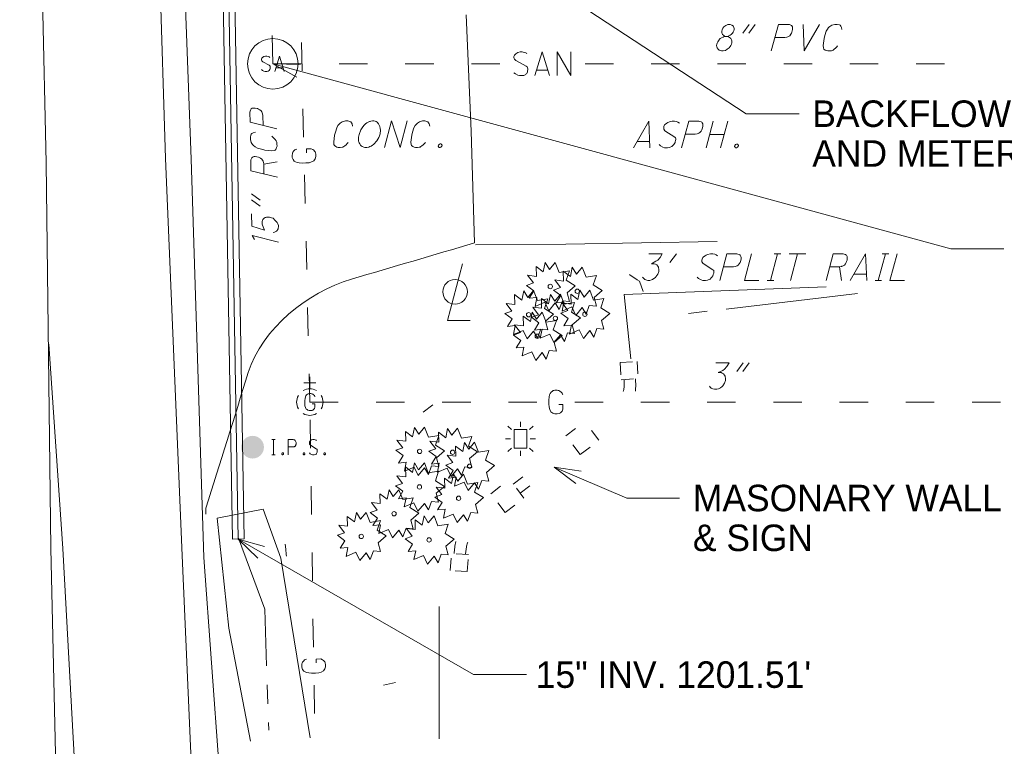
# Model space of a CAD drawing. Extents: x 2286160 to 2289356, y 637815 to 640647.
# Tile 19 of 52: x 2287380 to 2287484, y 638915 to 638991. Entities that reach past the tile are written whole.
import ezdxf

# ---------------------------------------------------------------- set-up
doc = ezdxf.new("R2010")
doc.units = 0
doc.header["$LTSCALE"] = 20
doc.header["$MEASUREMENT"] = 0
for name, pattern in [('DGN Style 1', [38.965558, 0.064835, -38.900723]), ('DGN Style 2', [64.834538, 38.900723, -25.933815]), ('DGN Style 3', [90.768354, 64.834538, -25.933815]), ('DGN Style 4', [103.800096, 51.867631, -25.933815, 0.064835, -25.933815]), ('DGN Style 5', [45.384177, 19.450361, -25.933815]), ('stream', [1.4, 0.7, -0.1, 0.1, -0.1, 0.1, -0.1, 0.1, -0.1])]:
    doc.linetypes.add(name, pattern=pattern)
for name, color, linetype, lineweight, true_color in [('DR_X_Ditch', 7, 'stream', 0, 0x40e0d0), ('DR_X_Storm_Sewer', 7, 'DGN Style 5', 0, 0x87cefa), ('HY_X_Water_Edge', 7, 'stream', 0, 0x40e0d0), ('RD_X_Fence', 7, 'fenceex', 0, 0xff1493), ('RD_X_Wall', 7, 'DGN Style 1', 0, 0x00ffa1), ('SV_X_Top_of_Bank', 7, 'DGN Style 2', 0, 0x548754)]:
    doc.layers.add(name, color=color, linetype=linetype, lineweight=lineweight, true_color=true_color)
for name, color, linetype, lineweight in [('DR_X_Text', 7, 'Continuous', 0), ('LT_X_Poles', 2, 'Continuous', 0), ('PM_X_Edge_Line', 2, 'Continuous', 0), ('PV_X_COP', 4, 'DGN Style 4', 0), ('PV_X_Driveway', 7, 'DGN Style 5', 0), ('PV_X_EOP', 7, 'DGN Style 3', 0), ('RD_X_Cells', 7, 'Continuous', 0), ('RD_X_Text', 7, 'Continuous', 0), ('SV_P_Mon_Cells_Set', 7, 'Continuous', 0), ('SV_X_Break_Lines', 4, 'DGN Style 2', 0), ('TX_X_20', 7, 'Continuous', 0), ('UT_X_Gas', 2, 'Continuous', 0), ('UT_X_Gas_Cells', 2, 'Continuous', 0), ('UT_X_Gas_Text', 7, 'Continuous', 0), ('UT_X_Sanitary_Cells', 3, 'Continuous', 0), ('UT_X_Sanitary_Line', 3, 'Continuous', 0), ('UT_X_Sanitary_Text', 7, 'Continuous', 0), ('VG_X_Cells', 3, 'Continuous', 0), ('VG_X_Flower_Bed', 3, 'DGN Style 1', 0)]:
    doc.layers.add(name, color=color, linetype=linetype, lineweight=lineweight)
doc.styles.add('Slanted-Normal LS 0.50', font='font31.shx', dxfattribs={"height": 0.14})
doc.linetypes.add('fenceex', pattern='A,0.85,-0.075,[4,dgnlstyle-ODOT_Linestyles.shx,S=0.000793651,R=0,X=0,Y=0],-0.075', length=1)

# ---------------------------------------------------------------- blocks, each defined once
blk = doc.blocks.new('*U1815')
at = {"layer": 'RD_X_Text'}
blk.add_line((2287446.93, 638978.64), (2287445.63, 638978.64), dxfattribs=at)
at = {"layer": 'RD_X_Text', "flags": 128}
blk.add_lwpolyline([(2287445.23, 638977.98), (2287446.86, 638980.78), (2287446.97, 638977.98)], dxfattribs=at)
blk = doc.blocks.new('*U1816')
at = {"layer": 'RD_X_Text'}
for p, q in [((2287453.67, 638980.78), (2287452.92, 638977.98)), ((2287454.44, 638977.98), (2287455.19, 638980.78)), ((2287454.82, 638979.39), (2287453.3, 638979.39))]:
    blk.add_line(p, q, dxfattribs=at)
blk = doc.blocks.new('*U1837')
at = {"layer": 'RD_X_Text'}
for p, q in [((2287459.71, 638963.97), (2287460.46, 638966.77)), ((2287460.11, 638966.77), (2287460.81, 638966.77)), ((2287459.36, 638963.97), (2287460.07, 638963.97))]:
    blk.add_line(p, q, dxfattribs=at)
blk = doc.blocks.new('*U1838')
at = {"layer": 'RD_X_Text'}
for p, q in [((2287461.7, 638966.77), (2287463.44, 638966.77)), ((2287462.58, 638966.77), (2287461.83, 638963.97))]:
    blk.add_line(p, q, dxfattribs=at)
blk = doc.blocks.new('*U1839')
at = {"layer": 'RD_X_Text'}
blk.add_line((2287466.99, 638965.4), (2287467.23, 638963.97), dxfattribs=at)
at = {"layer": 'RD_X_Text', "flags": 128}
blk.add_lwpolyline([(2287465.58, 638963.97), (2287466.33, 638966.77), (2287467.38, 638966.77), (2287467.49, 638966.75), (2287467.63, 638966.7), (2287467.69, 638966.66), (2287467.74, 638966.62), (2287467.8, 638966.5), (2287467.83, 638966.39), (2287467.83, 638966.28), (2287467.8, 638966.11), (2287467.76, 638965.95), (2287467.71, 638965.87), (2287467.63, 638965.73), (2287467.52, 638965.58), (2287467.41, 638965.51), (2287467.32, 638965.47), (2287467.27, 638965.45), (2287467.21, 638965.42), (2287466.99, 638965.4), (2287465.95, 638965.4)], dxfattribs=at)
blk = doc.blocks.new('*U1840')
at = {"layer": 'RD_X_Text'}
blk.add_line((2287469.83, 638964.63), (2287468.53, 638964.63), dxfattribs=at)
at = {"layer": 'RD_X_Text', "flags": 128}
blk.add_lwpolyline([(2287468.13, 638963.97), (2287469.77, 638966.77), (2287469.88, 638963.97)], dxfattribs=at)
blk = doc.blocks.new('*U1841')
at = {"layer": 'RD_X_Text'}
for p, q in [((2287471.11, 638963.97), (2287471.86, 638966.77)), ((2287471.51, 638966.77), (2287472.21, 638966.77)), ((2287470.76, 638963.97), (2287471.46, 638963.97))]:
    blk.add_line(p, q, dxfattribs=at)
blk = doc.blocks.new('*U1878')
at = {"layer": 'UT_X_Gas_Text'}
for p, q in [((2287456.83, 638955.26), (2287456.14, 638954.33)), ((2287457.46, 638955.26), (2287456.78, 638954.33))]:
    blk.add_line(p, q, dxfattribs=at)
blk = doc.blocks.new('*U1880')
at = {"layer": 'UT_X_Sanitary_Text'}
for p, q in [((2287457.46, 638991), (2287456.78, 638990.07)), ((2287458.1, 638991), (2287457.42, 638990.07))]:
    blk.add_line(p, q, dxfattribs=at)
blk = doc.blocks.new('*U1881')
at = {"layer": 'DR_X_Text'}
for p, q in [((2287404.84, 638973.1), (2287405.77, 638972.43)), ((2287404.85, 638972.46), (2287405.78, 638971.79))]:
    blk.add_line(p, q, dxfattribs=at)
blk = doc.blocks.new('*U1882')
at = {"layer": 'DR_X_Text'}
blk.add_line((2287406.15, 638976.23), (2287407.58, 638976.5), dxfattribs=at)
at = {"layer": 'DR_X_Text', "flags": 128}
blk.add_lwpolyline([(2287407.61, 638974.85), (2287404.79, 638975.55), (2287404.77, 638976.6), (2287404.79, 638976.71), (2287404.84, 638976.85), (2287404.88, 638976.91), (2287404.92, 638976.96), (2287405.03, 638977.03), (2287405.14, 638977.05), (2287405.25, 638977.05), (2287405.43, 638977.03), (2287405.58, 638976.99), (2287405.67, 638976.95), (2287405.81, 638976.86), (2287405.96, 638976.76), (2287406.03, 638976.65), (2287406.08, 638976.56), (2287406.1, 638976.52), (2287406.12, 638976.45), (2287406.15, 638976.23), (2287406.17, 638975.2)], dxfattribs=at)

msp = doc.modelspace()

# ---------------------------------------------------------------- hatches: boundary and pattern name
at = {"layer": 'SV_P_Mon_Cells_Set'}
h = msp.add_hatch(color=256, dxfattribs=at)
edge = h.paths.add_edge_path()
edge.add_arc((2287404.97, 638946.35), 1.2, 0, 360)

# ---------------------------------------------------------------- linework, layer by layer
at = {"layer": 'DR_X_Ditch', "flags": 128}
msp.add_lwpolyline([(2287403.47, 638936.75), (2287406.26, 638929.25), (2287406.67, 638916.45)], dxfattribs=at)
at = {"layer": 'DR_X_Storm_Sewer'}
msp.add_line((2287404.09, 638936.66), (2287402.84, 638936.63), dxfattribs=at)
at = {"layer": 'DR_X_Storm_Sewer', "flags": 128}
for points in [[(2287402.84, 638936.63), (2287401.34, 639022.64)], [(2287403.46, 638936.65), (2287401.96, 639022.65)], [(2287404.09, 638936.66), (2287402.59, 639022.66)]]:
    msp.add_lwpolyline(points, dxfattribs=at)
at = {"layer": 'DR_X_Text'}
for p in [(2287403.46, 638936.65), (2287433.93, 638922.33)]:
    msp.add_line(p, (2287428.33, 638922.33), dxfattribs=at)
at = {"layer": 'DR_X_Text', "flags": 128}
for points in [[(2287407.52, 638979.96), (2287404.7, 638980.66), (2287404.68, 638981.72), (2287404.71, 638981.83), (2287404.75, 638981.96), (2287404.79, 638982.03), (2287404.83, 638982.07), (2287404.94, 638982.14), (2287405.05, 638982.17), (2287405.23, 638982.17), (2287405.49, 638982.11), (2287405.58, 638982.06), (2287405.72, 638981.98), (2287405.87, 638981.87), (2287405.94, 638981.76), (2287405.99, 638981.67), (2287406.03, 638981.57), (2287406.06, 638981.37), (2287406.08, 638980.31)], [(2287405.27, 638979.61), (2287405.03, 638979.56), (2287404.9, 638979.49), (2287404.81, 638979.41), (2287404.77, 638979.32), (2287404.73, 638979.09), (2287404.73, 638978.85), (2287404.83, 638978.52), (2287404.97, 638978.31), (2287405.08, 638978.2), (2287405.23, 638978.07), (2287405.48, 638977.94), (2287405.92, 638977.81), (2287406.25, 638977.73), (2287406.98, 638977.66), (2287407.25, 638977.68), (2287407.36, 638977.73), (2287407.46, 638977.86), (2287407.51, 638978), (2287407.55, 638978.15), (2287407.54, 638978.35), (2287407.52, 638978.55), (2287407.5, 638978.64), (2287407.45, 638978.72), (2287407.36, 638978.83), (2287407.25, 638978.96), (2287407.11, 638979.09), (2287407, 638979.18)], [(2287404.87, 638970.98), (2287404.89, 638969.68), (2287406.23, 638969.27), (2287406.02, 638969.81), (2287405.99, 638969.9), (2287405.97, 638970.01), (2287405.97, 638970.12), (2287405.99, 638970.23), (2287406.01, 638970.3), (2287406.05, 638970.39), (2287406.14, 638970.5), (2287406.2, 638970.54), (2287406.29, 638970.59), (2287406.36, 638970.61), (2287406.44, 638970.64), (2287406.55, 638970.66), (2287406.77, 638970.64), (2287406.84, 638970.62), (2287406.97, 638970.58), (2287407.13, 638970.52), (2287407.33, 638970.34), (2287407.44, 638970.23), (2287407.56, 638970.08), (2287407.65, 638969.93), (2287407.69, 638969.75), (2287407.7, 638969.62), (2287407.68, 638969.47), (2287407.66, 638969.4), (2287407.61, 638969.31), (2287407.55, 638969.22), (2287407.48, 638969.18), (2287407.37, 638969.11), (2287407.29, 638969.06), (2287407.13, 638969.04)], [(2287407.72, 638968), (2287404.91, 638968.69), (2287405.16, 638968.29)], [(2287405.54, 638934.64), (2287403.46, 638936.65), (2287406.24, 638935.85)]]:
    msp.add_lwpolyline(points, dxfattribs=at)
at = {"layer": 'HY_X_Water_Edge'}
msp.add_line((2287468.92, 638962.58), (2287450.21, 638960.37), dxfattribs=at)
at = {"layer": 'HY_X_Water_Edge', "flags": 128}
msp.add_lwpolyline([(2287424.69, 638929.53), (2287424.62, 638866.73), (2287423.47, 638822.29), (2287470.96, 638836.25)], dxfattribs=at)
at = {"layer": 'LT_X_Poles', "flags": 128}
msp.add_lwpolyline([(2287427.16, 638965.71), (2287425.58, 638959.73), (2287427.95, 638959.73)], dxfattribs=at)
at = {"layer": 'LT_X_Poles'}
msp.add_circle((2287426.37, 638962.76), 1.3, dxfattribs=at)
at = {"layer": 'PM_X_Edge_Line', "flags": 128}
msp.add_lwpolyline([(2287388.91, 639260.46), (2287389.65, 639221.05), (2287390.53, 639180.92), (2287391.65, 639140.11), (2287392.75, 639097.03), (2287393.78, 639055.97), (2287394.56, 639015.47), (2287395.75, 638976.83), (2287397.53, 638934.91), (2287399.3, 638894.68), (2287401.63, 638853.26), (2287404.27, 638808.91), (2287406.58, 638762.6), (2287408.85, 638716.76), (2287410.73, 638671.93), (2287411.7, 638630.26), (2287411.96, 638586.09), (2287412.51, 638545.24), (2287412.76, 638504.84), (2287413, 638465.39), (2287413.12, 638424.03)], dxfattribs=at)
at = {"layer": 'PV_X_COP', "flags": 128}
msp.add_lwpolyline([(2287376.34, 639283.9), (2287376.83, 639261.06), (2287377.67, 639220.64), (2287378.63, 639181.27), (2287379.62, 639140.31), (2287380.62, 639097.44), (2287381.61, 639055.85), (2287382.27, 639015.5), (2287383.14, 638976.38), (2287383.64, 638935.65), (2287384.55, 638894.73), (2287385.52, 638854.77), (2287385.71, 638807.79), (2287386.53, 638763.81), (2287386.79, 638718.79), (2287387.45, 638672.11), (2287389.63, 638631.95), (2287388.12, 638587.45), (2287388.49, 638546.22), (2287388.86, 638504.62), (2287389.31, 638465.37), (2287389.55, 638423.86)], dxfattribs=at)
at = {"layer": 'PV_X_Driveway'}
for p, q in [((2287427.56, 638992.01), (2287428.06, 638979.73)), ((2287428.06, 638979.73), (2287428.41, 638967.93)), ((2287400.03, 638939.91), (2287400.03, 638939.26))]:
    msp.add_line(p, q, dxfattribs=at)
at = {"layer": 'PV_X_Driveway', "flags": 128}
msp.add_lwpolyline([(2287428.54, 638967.71), (2287438.09, 638967.8), (2287454.06, 638968.07)], dxfattribs=at)
at = {"layer": 'PV_X_Driveway'}
msp.add_open_spline([(2287428.41, 638967.93), (2287424.09, 638966.65), (2287419.76, 638965.37), (2287415.44, 638964.09), (2287410.73, 638962.7), (2287405.98, 638958.91), (2287404.51, 638954.22), (2287403.02, 638949.45), (2287401.52, 638944.68), (2287400.03, 638939.91)], degree=3, knots=[0, 0, 0, 0, 0.3128, 0.3128, 0.3128, 0.653297, 0.653297, 0.653297, 1, 1, 1, 1], dxfattribs=at)
at = {"layer": 'PV_X_EOP', "flags": 128}
msp.add_lwpolyline([(2287391.72, 639261.53), (2287392.47, 639220.98), (2287393.32, 639180.85), (2287394.08, 639139.83), (2287395.22, 639097.24), (2287395.88, 639056.14), (2287397.04, 639015.27), (2287398.47, 638976.77), (2287399.8, 638934.7), (2287402.74, 638895.05), (2287405.71, 638853.45), (2287407.36, 638809.27), (2287409.49, 638762.27), (2287411.49, 638716.81), (2287413.14, 638671.69), (2287414.43, 638630.77), (2287415.74, 638586.02), (2287416.9, 638545.29), (2287417.78, 638514.98), (2287418.48, 638505.03), (2287417.63, 638465.51), (2287415.18, 638423.83)], dxfattribs=at)
at = {"layer": 'RD_X_Cells'}
for p, q in [((2287433.28, 638948.51), (2287433.28, 638949.04)), ((2287432.32, 638948.2), (2287431.95, 638948.57)), ((2287434.61, 638948.57), (2287434.24, 638948.2)), ((2287432.24, 638947.24), (2287431.71, 638947.24)), ((2287434.86, 638947.24), (2287434.32, 638947.24)), ((2287432.32, 638946.26), (2287431.95, 638945.89)), ((2287433.28, 638945.95), (2287433.28, 638945.42)), ((2287434.61, 638945.89), (2287434.24, 638946.26))]:
    msp.add_line(p, q, dxfattribs=at)
at = {"layer": 'RD_X_Cells', "flags": 128}
msp.add_lwpolyline([(2287432.61, 638946.23), (2287433.95, 638946.23), (2287433.95, 638948.23), (2287432.61, 638948.23), (2287432.61, 638946.23)], close=True, dxfattribs=at)
at = {"layer": 'RD_X_Fence', "flags": 128}
msp.add_lwpolyline([(2287444.94, 638955.69), (2287444.26, 638962.49), (2287465.61, 638963.27)], dxfattribs=at)
at = {"layer": 'RD_X_Text'}
for p, q in [((2287449.77, 638966.77), (2287449.09, 638965.84)), ((2287436.84, 638944.25), (2287444.51, 638940.98)), ((2287450.11, 638940.98), (2287444.51, 638940.98))]:
    msp.add_line(p, q, dxfattribs=at)
at = {"layer": 'RD_X_Text', "flags": 128}
for points in [[(2287415.53, 638980.25), (2287415.49, 638980.49), (2287415.42, 638980.62), (2287415.34, 638980.71), (2287415.25, 638980.75), (2287415.03, 638980.8), (2287414.78, 638980.8), (2287414.45, 638980.71), (2287414.23, 638980.58), (2287414.12, 638980.47), (2287413.99, 638980.31), (2287413.86, 638980.07), (2287413.73, 638979.63), (2287413.64, 638979.3), (2287413.55, 638978.57), (2287413.57, 638978.31), (2287413.62, 638978.2), (2287413.75, 638978.09), (2287413.88, 638978.04), (2287414.03, 638978), (2287414.23, 638978), (2287414.43, 638978.02), (2287414.52, 638978.04), (2287414.61, 638978.09), (2287414.72, 638978.17), (2287414.85, 638978.28), (2287414.98, 638978.42), (2287415.07, 638978.53)], [(2287417.47, 638980.77), (2287417.41, 638980.75), (2287417.32, 638980.73), (2287417.19, 638980.66), (2287417.05, 638980.6), (2287416.92, 638980.51), (2287416.72, 638980.31), (2287416.55, 638980.09), (2287416.42, 638979.87), (2287416.22, 638979.39), (2287416.15, 638979.08), (2287416.15, 638978.86), (2287416.17, 638978.68), (2287416.19, 638978.59), (2287416.24, 638978.48), (2287416.31, 638978.37), (2287416.35, 638978.31), (2287416.39, 638978.24), (2287416.46, 638978.17), (2287416.55, 638978.11), (2287416.72, 638978.02), (2287416.83, 638978), (2287417.05, 638978), (2287417.25, 638978.04), (2287417.36, 638978.09), (2287417.5, 638978.15), (2287417.65, 638978.24), (2287417.74, 638978.31), (2287417.89, 638978.46), (2287418, 638978.59), (2287418.11, 638978.72), (2287418.22, 638978.88), (2287418.31, 638979.06), (2287418.38, 638979.23), (2287418.44, 638979.43), (2287418.49, 638979.83), (2287418.47, 638980), (2287418.42, 638980.22), (2287418.29, 638980.51), (2287418.14, 638980.66), (2287418.02, 638980.73), (2287417.91, 638980.77), (2287417.78, 638980.8), (2287417.63, 638980.8), (2287417.47, 638980.77)], [(2287418.91, 638978), (2287419.66, 638980.8), (2287420.56, 638978), (2287421.31, 638980.8)], [(2287423.69, 638980.25), (2287423.65, 638980.49), (2287423.58, 638980.62), (2287423.49, 638980.71), (2287423.4, 638980.75), (2287423.18, 638980.8), (2287422.94, 638980.8), (2287422.61, 638980.71), (2287422.39, 638980.58), (2287422.28, 638980.47), (2287422.15, 638980.31), (2287422.02, 638980.07), (2287421.88, 638979.63), (2287421.79, 638979.3), (2287421.71, 638978.57), (2287421.73, 638978.31), (2287421.77, 638978.2), (2287421.9, 638978.09), (2287422.04, 638978.04), (2287422.19, 638978), (2287422.39, 638978), (2287422.59, 638978.02), (2287422.68, 638978.04), (2287422.76, 638978.09), (2287422.87, 638978.17), (2287423.01, 638978.28), (2287423.14, 638978.42), (2287423.23, 638978.53)], [(2287450.08, 638980.58), (2287449.92, 638980.67), (2287449.79, 638980.73), (2287449.57, 638980.78), (2287449.4, 638980.78), (2287449.33, 638980.78), (2287449.02, 638980.71), (2287448.87, 638980.65), (2287448.76, 638980.58), (2287448.6, 638980.47), (2287448.51, 638980.38), (2287448.45, 638980.23), (2287448.43, 638980.09), (2287448.43, 638979.92), (2287448.56, 638979.76), (2287449.59, 638979.1), (2287449.68, 638979.01), (2287449.7, 638978.93), (2287449.7, 638978.84), (2287449.68, 638978.73), (2287449.64, 638978.6), (2287449.62, 638978.53), (2287449.57, 638978.44), (2287449.48, 638978.33), (2287449.42, 638978.24), (2287449.29, 638978.11), (2287449.11, 638978.02), (2287449.02, 638978), (2287448.82, 638977.98), (2287448.51, 638977.98), (2287448.34, 638978.02), (2287448.07, 638978.18), (2287447.94, 638978.31)], [(2287450.32, 638977.98), (2287451.07, 638980.78), (2287452.13, 638980.78), (2287452.24, 638980.76), (2287452.37, 638980.71), (2287452.44, 638980.67), (2287452.48, 638980.62), (2287452.55, 638980.51), (2287452.57, 638980.4), (2287452.57, 638980.23), (2287452.5, 638979.96), (2287452.46, 638979.87), (2287452.37, 638979.74), (2287452.26, 638979.59), (2287452.15, 638979.52), (2287452.06, 638979.48), (2287451.95, 638979.43), (2287451.75, 638979.41), (2287450.7, 638979.41)], [(2287424.79, 638978.37), (2287424.9, 638978.37), (2287424.95, 638978.33), (2287424.99, 638978.24), (2287424.97, 638978.13), (2287424.88, 638978.04), (2287424.79, 638978), (2287424.68, 638978), (2287424.64, 638978.04), (2287424.59, 638978.13), (2287424.62, 638978.24), (2287424.7, 638978.33), (2287424.79, 638978.37)], [(2287456.12, 638978.35), (2287456.23, 638978.35), (2287456.27, 638978.31), (2287456.32, 638978.22), (2287456.3, 638978.11), (2287456.21, 638978.02), (2287456.12, 638977.98), (2287456.01, 638977.98), (2287455.97, 638978.02), (2287455.92, 638978.11), (2287455.94, 638978.22), (2287456.03, 638978.31), (2287456.12, 638978.35)], [(2287446.86, 638966.77), (2287448.27, 638966.77), (2287448.05, 638966.39), (2287447.81, 638966.11), (2287447.61, 638965.98), (2287447.12, 638965.73), (2287447.43, 638965.73), (2287447.54, 638965.69), (2287447.63, 638965.65), (2287447.7, 638965.6), (2287447.81, 638965.47), (2287447.87, 638965.36), (2287447.92, 638965.09), (2287447.9, 638964.9), (2287447.81, 638964.63), (2287447.61, 638964.34), (2287447.54, 638964.28), (2287447.39, 638964.15), (2287447.24, 638964.06), (2287447.15, 638964.01), (2287446.97, 638963.97), (2287446.73, 638963.97), (2287446.55, 638964.01), (2287446.44, 638964.06), (2287446.38, 638964.1), (2287446.29, 638964.19), (2287446.2, 638964.3)], [(2287454.11, 638966.57), (2287453.96, 638966.66), (2287453.83, 638966.73), (2287453.61, 638966.77), (2287453.43, 638966.77), (2287453.36, 638966.77), (2287453.05, 638966.7), (2287452.9, 638966.64), (2287452.79, 638966.57), (2287452.64, 638966.46), (2287452.55, 638966.37), (2287452.48, 638966.22), (2287452.46, 638966.09), (2287452.46, 638965.91), (2287452.59, 638965.76), (2287453.63, 638965.09), (2287453.72, 638965.01), (2287453.74, 638964.92), (2287453.74, 638964.83), (2287453.72, 638964.72), (2287453.67, 638964.59), (2287453.65, 638964.52), (2287453.61, 638964.43), (2287453.52, 638964.32), (2287453.45, 638964.23), (2287453.32, 638964.1), (2287453.14, 638964.01), (2287453.05, 638963.99), (2287452.86, 638963.97), (2287452.55, 638963.97), (2287452.37, 638964.01), (2287452.11, 638964.17), (2287451.97, 638964.3)], [(2287454.36, 638963.97), (2287455.11, 638966.77), (2287456.16, 638966.77), (2287456.27, 638966.75), (2287456.41, 638966.7), (2287456.47, 638966.66), (2287456.52, 638966.62), (2287456.58, 638966.5), (2287456.6, 638966.39), (2287456.6, 638966.22), (2287456.54, 638965.95), (2287456.49, 638965.87), (2287456.41, 638965.73), (2287456.3, 638965.58), (2287456.19, 638965.51), (2287456.1, 638965.47), (2287455.99, 638965.42), (2287455.79, 638965.4), (2287454.73, 638965.4)], [(2287457.71, 638966.77), (2287456.96, 638963.97), (2287458.48, 638963.97)], [(2287473.09, 638966.77), (2287472.34, 638963.97), (2287473.87, 638963.97)], [(2287439.14, 638942.51), (2287436.84, 638944.25), (2287439.69, 638943.8)]]:
    msp.add_lwpolyline(points, dxfattribs=at)
at = {"layer": 'RD_X_Wall'}
for p, q in [((2287443.83, 638955.28), (2287445.62, 638955.39)), ((2287443.83, 638955.28), (2287443.94, 638953.48)), ((2287445.62, 638955.39), (2287445.74, 638953.59)), ((2287443.94, 638953.48), (2287445.74, 638953.59)), ((2287438.07, 638947.54), (2287440.04, 638949.07)), ((2287441.58, 638947.1), (2287440.04, 638949.07)), ((2287432.52, 638942.44), (2287438.47, 638947.02)), ((2287439.61, 638945.57), (2287438.07, 638947.54)), ((2287439.61, 638945.57), (2287441.58, 638947.1)), ((2287433.26, 638941.49), (2287439.21, 638946.08)), ((2287430.15, 638941.43), (2287432.13, 638942.96)), ((2287433.65, 638940.98), (2287432.13, 638942.96)), ((2287431.67, 638939.45), (2287430.15, 638941.43)), ((2287431.67, 638939.45), (2287433.65, 638940.98)), ((2287425.87, 638933.33), (2287425.99, 638935.13)), ((2287427.78, 638935.01), (2287425.99, 638935.13)), ((2287427.66, 638933.21), (2287427.78, 638935.01)), ((2287427.66, 638933.21), (2287425.87, 638933.33))]:
    msp.add_line(p, q, dxfattribs=at)
for points, knots in [([(2287444.24, 638953.5), (2287444.28, 638952.87), (2287444.27, 638952.21), (2287443.85, 638951.64), (2287442.83, 638950.27), (2287441.65, 638949.5), (2287440.44, 638948.56)], [0, 0, 0, 0, 0.292223, 0.292223, 0.292223, 1, 1, 1, 1]), ([(2287445.44, 638953.57), (2287445.49, 638952.71), (2287445.52, 638951.81), (2287444.95, 638951.02), (2287443.84, 638949.47), (2287442.51, 638948.66), (2287441.18, 638947.62)], [0, 0, 0, 0, 0.338808, 0.338808, 0.338808, 1, 1, 1, 1]), ([(2287426.28, 638935.11), (2287426.34, 638935.96), (2287426.44, 638936.82), (2287426.97, 638937.57), (2287427.98, 638939), (2287429.25, 638939.92), (2287430.54, 638940.92)], [0, 0, 0, 0, 0.343104, 0.343104, 0.343104, 1, 1, 1, 1]), ([(2287427.48, 638935.03), (2287427.53, 638935.68), (2287427.62, 638936.35), (2287428.03, 638936.92), (2287428.96, 638938.21), (2287430.1, 638939.06), (2287431.28, 638939.96)], [0, 0, 0, 0, 0.307388, 0.307388, 0.307388, 1, 1, 1, 1])]:
    msp.add_open_spline(points, degree=3, knots=knots, dxfattribs=at)
at = {"layer": 'SV_P_Mon_Cells_Set', "flags": 128}
for points in [[(2287406.99, 638947.15), (2287407.34, 638947.15)], [(2287407.17, 638945.55), (2287407.17, 638947.15)], [(2287408.73, 638945.55), (2287408.73, 638947.15), (2287409.26, 638947.15), (2287409.32, 638947.14), (2287409.39, 638947.11), (2287409.43, 638947.09), (2287409.46, 638947.06), (2287409.51, 638947), (2287409.54, 638946.93), (2287409.56, 638946.83), (2287409.56, 638946.68), (2287409.55, 638946.63), (2287409.53, 638946.56), (2287409.48, 638946.47), (2287409.44, 638946.43), (2287409.41, 638946.41), (2287409.35, 638946.38), (2287409.26, 638946.37), (2287408.73, 638946.37)], [(2287411.74, 638947.04), (2287411.72, 638947.06), (2287411.69, 638947.09), (2287411.59, 638947.12), (2287411.47, 638947.15), (2287411.38, 638947.15), (2287411.35, 638947.15), (2287411.2, 638947.11), (2287411.08, 638947.04), (2287411, 638946.93), (2287410.98, 638946.83), (2287410.98, 638946.76), (2287411, 638946.66), (2287411.09, 638946.57), (2287411.7, 638946.19), (2287411.75, 638946.14), (2287411.78, 638946.09), (2287411.8, 638946.01), (2287411.8, 638945.94), (2287411.79, 638945.86), (2287411.78, 638945.81), (2287411.75, 638945.75), (2287411.73, 638945.7), (2287411.71, 638945.66), (2287411.68, 638945.62), (2287411.64, 638945.6), (2287411.6, 638945.57), (2287411.57, 638945.56), (2287411.47, 638945.55), (2287411.31, 638945.55), (2287411.21, 638945.57), (2287411.07, 638945.66), (2287410.98, 638945.74)], [(2287406.99, 638945.55), (2287407.34, 638945.55)], [(2287408.13, 638945.76), (2287408.18, 638945.76), (2287408.22, 638945.74), (2287408.25, 638945.69), (2287408.25, 638945.62), (2287408.22, 638945.57), (2287408.18, 638945.55), (2287408.13, 638945.55), (2287408.09, 638945.57), (2287408.06, 638945.62), (2287408.06, 638945.69), (2287408.09, 638945.74), (2287408.13, 638945.76)], [(2287410.38, 638945.76), (2287410.43, 638945.76), (2287410.46, 638945.74), (2287410.5, 638945.69), (2287410.5, 638945.62), (2287410.46, 638945.57), (2287410.43, 638945.55), (2287410.38, 638945.55), (2287410.34, 638945.57), (2287410.31, 638945.62), (2287410.31, 638945.69), (2287410.34, 638945.74), (2287410.38, 638945.76)], [(2287412.56, 638945.76), (2287412.61, 638945.76), (2287412.65, 638945.74), (2287412.68, 638945.69), (2287412.68, 638945.62), (2287412.65, 638945.57), (2287412.61, 638945.55), (2287412.56, 638945.55), (2287412.53, 638945.57), (2287412.49, 638945.62), (2287412.49, 638945.69), (2287412.53, 638945.74), (2287412.56, 638945.76)]]:
    msp.add_lwpolyline(points, dxfattribs=at)
at = {"layer": 'SV_X_Break_Lines', "flags": 128}
msp.add_lwpolyline([(2287400.77, 638423.1), (2287401.15, 638464.97), (2287400.52, 638504.96), (2287400.49, 638546.3), (2287399.97, 638586.83), (2287399.41, 638631.76), (2287398.59, 638671.91), (2287396.97, 638718.67), (2287394.79, 638763.94), (2287392.37, 638807.89), (2287389.48, 638854.77), (2287387.19, 638894.31), (2287384.91, 638935.64), (2287383.42, 638957.23)], dxfattribs=at)
at = {"layer": 'SV_X_Top_of_Bank', "flags": 128}
msp.add_lwpolyline([(2287404.76, 638915.29), (2287402.47, 638927.24), (2287401.21, 638938.84), (2287406.07, 638939.82), (2287407.95, 638934.64), (2287411.07, 638915.67)], dxfattribs=at)
at = {"layer": 'TX_X_20'}
for p in [(2287425.79, 639002.1), (2287462.73, 638981.57)]:
    msp.add_line(p, (2287457.13, 638981.57), dxfattribs=at)
at = {"layer": 'UT_X_Gas'}
for p, q in [((2287410.2, 638986.1), (2287410.13, 638989.1)), ((2287410.36, 638979.1), (2287410.29, 638982.1)), ((2287410.53, 638972.1), (2287410.46, 638975.1)), ((2287410.69, 638965.1), (2287410.62, 638968.1)), ((2287410.86, 638958.11), (2287410.78, 638961.11)), ((2287411.02, 638951.11), (2287410.95, 638954.11)), ((2287411.02, 638951.11), (2287414.02, 638951.11)), ((2287418.02, 638951.11), (2287421.02, 638951.11)), ((2287425.02, 638951.11), (2287428.02, 638951.11)), ((2287432.02, 638951.11), (2287435.02, 638951.11)), ((2287439.02, 638951.11), (2287442.02, 638951.11)), ((2287446.02, 638951.11), (2287449.02, 638951.11)), ((2287453.02, 638951.11), (2287456.02, 638951.11)), ((2287460.02, 638951.11), (2287463.02, 638951.11)), ((2287467.02, 638951.11), (2287470.02, 638951.11)), ((2287474.02, 638951.11), (2287477.02, 638951.11)), ((2287481.02, 638951.11), (2287484.02, 638951.11)), ((2287411.09, 638946.23), (2287411.05, 638949.23)), ((2287411.19, 638939.23), (2287411.15, 638942.23)), ((2287411.3, 638932.23), (2287411.25, 638935.23)), ((2287411.4, 638925.23), (2287411.35, 638928.23)), ((2287411.5, 638918.23), (2287411.46, 638921.23))]:
    msp.add_line(p, q, dxfattribs=at)
at = {"layer": 'UT_X_Gas', "flags": 128}
for points in [[(2287409.64, 638977.82), (2287409.54, 638977.8), (2287409.44, 638977.74), (2287409.34, 638977.64), (2287409.23, 638977.5), (2287409.19, 638977.4), (2287409.17, 638977.32), (2287409.16, 638977.2), (2287409.16, 638976.96), (2287409.18, 638976.87), (2287409.21, 638976.81), (2287409.25, 638976.73), (2287409.37, 638976.57), (2287409.51, 638976.48), (2287409.67, 638976.42), (2287409.89, 638976.39), (2287410.2, 638976.36), (2287410.61, 638976.37), (2287410.95, 638976.39), (2287411.2, 638976.48), (2287411.44, 638976.6), (2287411.51, 638976.7), (2287411.59, 638976.82), (2287411.66, 638977.04), (2287411.66, 638977.26), (2287411.61, 638977.47), (2287411.57, 638977.55), (2287411.53, 638977.63), (2287411.45, 638977.71), (2287411.33, 638977.78), (2287411.15, 638977.86), (2287410.66, 638977.85), (2287410.67, 638977.43)], [(2287437.76, 638951.87), (2287437.74, 638951.96), (2287437.68, 638952.06), (2287437.58, 638952.16), (2287437.44, 638952.28), (2287437.34, 638952.32), (2287437.26, 638952.34), (2287437.15, 638952.36), (2287436.91, 638952.36), (2287436.81, 638952.34), (2287436.75, 638952.32), (2287436.67, 638952.28), (2287436.52, 638952.16), (2287436.42, 638952.02), (2287436.36, 638951.87), (2287436.32, 638951.65), (2287436.28, 638951.33), (2287436.28, 638950.92), (2287436.3, 638950.59), (2287436.38, 638950.33), (2287436.5, 638950.09), (2287436.6, 638950.02), (2287436.71, 638949.94), (2287436.93, 638949.86), (2287437.15, 638949.86), (2287437.36, 638949.9), (2287437.44, 638949.94), (2287437.52, 638949.98), (2287437.6, 638950.05), (2287437.68, 638950.17), (2287437.76, 638950.35), (2287437.76, 638950.84), (2287437.34, 638950.84)], [(2287410.66, 638923.96), (2287410.56, 638923.94), (2287410.46, 638923.88), (2287410.37, 638923.78), (2287410.25, 638923.64), (2287410.21, 638923.54), (2287410.19, 638923.46), (2287410.18, 638923.34), (2287410.18, 638923.1), (2287410.2, 638923.01), (2287410.22, 638922.95), (2287410.26, 638922.87), (2287410.38, 638922.71), (2287410.52, 638922.62), (2287410.68, 638922.56), (2287410.9, 638922.52), (2287411.21, 638922.49), (2287411.62, 638922.5), (2287411.96, 638922.52), (2287412.21, 638922.6), (2287412.45, 638922.72), (2287412.53, 638922.82), (2287412.6, 638922.94), (2287412.68, 638923.16), (2287412.67, 638923.38), (2287412.63, 638923.59), (2287412.59, 638923.67), (2287412.55, 638923.75), (2287412.47, 638923.83), (2287412.35, 638923.9), (2287412.17, 638923.98), (2287411.68, 638923.97), (2287411.69, 638923.56)]]:
    msp.add_lwpolyline(points, dxfattribs=at)
at = {"layer": 'UT_X_Gas_Cells'}
for p, q in [((2287411.66, 638953.14), (2287410.38, 638953.14)), ((2287411.02, 638952.51), (2287411.02, 638953.78))]:
    msp.add_line(p, q, dxfattribs=at)
at = {"layer": 'UT_X_Gas_Cells', "flags": 128}
msp.add_lwpolyline([(2287411.55, 638951.65), (2287411.54, 638951.72), (2287411.5, 638951.8), (2287411.42, 638951.87), (2287411.33, 638951.95), (2287411.25, 638951.98), (2287411.2, 638951.99), (2287411.11, 638952.01), (2287410.94, 638952.01), (2287410.87, 638951.99), (2287410.83, 638951.98), (2287410.77, 638951.95), (2287410.66, 638951.87), (2287410.59, 638951.77), (2287410.55, 638951.65), (2287410.52, 638951.5), (2287410.49, 638951.27), (2287410.49, 638950.97), (2287410.5, 638950.73), (2287410.56, 638950.55), (2287410.64, 638950.38), (2287410.72, 638950.32), (2287410.8, 638950.26), (2287410.96, 638950.21), (2287411.11, 638950.21), (2287411.27, 638950.24), (2287411.33, 638950.26), (2287411.38, 638950.29), (2287411.44, 638950.35), (2287411.5, 638950.43), (2287411.55, 638950.56), (2287411.55, 638950.92), (2287411.25, 638950.92)], dxfattribs=at)
at = {"layer": 'UT_X_Gas_Cells'}
for start, end in [(150.0184, 209.9816), (60.0184, 120.0157), (330.0184, 29.9816), (239.9843, 299.9816)]:
    msp.add_arc((2287411.02, 638951.11), 1.4, start, end, dxfattribs=at)
at = {"layer": 'UT_X_Gas_Text', "flags": 128}
msp.add_lwpolyline([(2287453.92, 638955.26), (2287455.33, 638955.26), (2287455.11, 638954.88), (2287454.86, 638954.6), (2287454.66, 638954.46), (2287454.18, 638954.22), (2287454.49, 638954.22), (2287454.6, 638954.18), (2287454.69, 638954.13), (2287454.75, 638954.09), (2287454.86, 638953.96), (2287454.93, 638953.85), (2287454.97, 638953.58), (2287454.95, 638953.38), (2287454.86, 638953.12), (2287454.66, 638952.83), (2287454.6, 638952.77), (2287454.44, 638952.63), (2287454.29, 638952.55), (2287454.2, 638952.5), (2287454.03, 638952.46), (2287453.78, 638952.46), (2287453.61, 638952.5), (2287453.5, 638952.55), (2287453.43, 638952.59), (2287453.34, 638952.68), (2287453.25, 638952.79)], dxfattribs=at)
at = {"layer": 'UT_X_Sanitary_Cells', "flags": 128}
for points in [[(2287406.78, 638987.52), (2287406.75, 638987.55), (2287406.72, 638987.57), (2287406.6, 638987.61), (2287406.46, 638987.64), (2287406.36, 638987.64), (2287406.32, 638987.64), (2287406.16, 638987.6), (2287406.02, 638987.52), (2287405.93, 638987.42), (2287405.91, 638987.32), (2287405.91, 638987.25), (2287405.93, 638987.15), (2287406.04, 638987.06), (2287406.73, 638986.68), (2287406.79, 638986.63), (2287406.82, 638986.58), (2287406.84, 638986.5), (2287406.84, 638986.43), (2287406.83, 638986.35), (2287406.82, 638986.3), (2287406.79, 638986.24), (2287406.77, 638986.19), (2287406.74, 638986.15), (2287406.7, 638986.11), (2287406.66, 638986.09), (2287406.61, 638986.06), (2287406.58, 638986.05), (2287406.46, 638986.04), (2287406.29, 638986.04), (2287406.17, 638986.06), (2287406.01, 638986.15), (2287405.91, 638986.23)], [(2287407.32, 638986.04), (2287407.82, 638987.64), (2287408.32, 638986.04)], [(2287408.19, 638986.42), (2287407.45, 638986.42)]]:
    msp.add_lwpolyline(points, dxfattribs=at)
at = {"layer": 'UT_X_Sanitary_Cells'}
msp.add_circle((2287407.11, 638986.84), 2.67, dxfattribs=at)
at = {"layer": 'UT_X_Sanitary_Line'}
for p, q in [((2287407.11, 638986.84), (2287407.03, 638989.84)), ((2287407.11, 638986.84), (2287410.11, 638986.84)), ((2287414.11, 638986.84), (2287417.11, 638986.84)), ((2287421.11, 638986.84), (2287424.11, 638986.84)), ((2287428.11, 638986.84), (2287431.11, 638986.84)), ((2287436.16, 638986.18), (2287435, 638986.18)), ((2287440.11, 638986.84), (2287443.11, 638986.84)), ((2287447.11, 638986.84), (2287450.11, 638986.84)), ((2287454.11, 638986.84), (2287457.11, 638986.84)), ((2287461.11, 638986.84), (2287464.11, 638986.84)), ((2287468.11, 638986.84), (2287471.11, 638986.84)), ((2287475.11, 638986.84), (2287478.11, 638986.84))]:
    msp.add_line(p, q, dxfattribs=at)
at = {"layer": 'UT_X_Sanitary_Line', "flags": 128}
for points in [[(2287433.96, 638987.91), (2287433.92, 638987.95), (2287433.86, 638987.99), (2287433.68, 638988.05), (2287433.47, 638988.09), (2287433.31, 638988.09), (2287433.25, 638988.09), (2287432.99, 638988.03), (2287432.78, 638987.91), (2287432.64, 638987.75), (2287432.6, 638987.6), (2287432.6, 638987.48), (2287432.64, 638987.32), (2287432.8, 638987.18), (2287433.88, 638986.59), (2287433.98, 638986.51), (2287434.02, 638986.43), (2287434.06, 638986.32), (2287434.06, 638986.2), (2287434.04, 638986.08), (2287434.02, 638986), (2287433.98, 638985.9), (2287433.94, 638985.82), (2287433.9, 638985.77), (2287433.84, 638985.71), (2287433.78, 638985.67), (2287433.7, 638985.63), (2287433.64, 638985.61), (2287433.47, 638985.59), (2287433.19, 638985.59), (2287433.01, 638985.63), (2287432.76, 638985.77), (2287432.6, 638985.88)], [(2287434.8, 638985.59), (2287435.59, 638988.09), (2287436.36, 638985.59)], [(2287437.15, 638985.59), (2287437.15, 638988.09), (2287438.62, 638985.59), (2287438.62, 638988.09)]]:
    msp.add_lwpolyline(points, dxfattribs=at)
at = {"layer": 'UT_X_Sanitary_Text'}
for p in [(2287407.11, 638986.84), (2287484.38, 638967.29)]:
    msp.add_line(p, (2287478.78, 638967.29), dxfattribs=at)
at = {"layer": 'UT_X_Sanitary_Text', "flags": 128}
for points in [[(2287455.15, 638989.74), (2287455.3, 638989.79), (2287455.44, 638989.85), (2287455.57, 638989.94), (2287455.7, 638990.07), (2287455.77, 638990.18), (2287455.83, 638990.31), (2287455.88, 638990.47), (2287455.88, 638990.56), (2287455.85, 638990.69), (2287455.79, 638990.8), (2287455.63, 638990.93), (2287455.44, 638991), (2287455.39, 638991), (2287455.35, 638991), (2287455.19, 638990.98), (2287454.99, 638990.89), (2287454.88, 638990.82), (2287454.77, 638990.73), (2287454.69, 638990.6), (2287454.6, 638990.42), (2287454.58, 638990.29), (2287454.58, 638990.12), (2287454.6, 638990.03), (2287454.64, 638989.94), (2287454.73, 638989.85), (2287454.82, 638989.79), (2287454.97, 638989.74), (2287455.15, 638989.74), (2287455.28, 638989.7), (2287455.39, 638989.63), (2287455.48, 638989.56), (2287455.52, 638989.5), (2287455.57, 638989.43), (2287455.59, 638989.37), (2287455.61, 638989.28), (2287455.61, 638989.21), (2287455.61, 638989.04), (2287455.59, 638988.93), (2287455.52, 638988.77), (2287455.46, 638988.66), (2287455.35, 638988.53), (2287455.15, 638988.37), (2287454.95, 638988.26), (2287454.71, 638988.2), (2287454.55, 638988.2), (2287454.38, 638988.24), (2287454.29, 638988.29), (2287454.18, 638988.37), (2287454.09, 638988.51), (2287454.05, 638988.62), (2287454.02, 638988.77), (2287454.05, 638988.93), (2287454.07, 638989.01), (2287454.13, 638989.17), (2287454.2, 638989.28), (2287454.27, 638989.37), (2287454.33, 638989.43), (2287454.4, 638989.5), (2287454.53, 638989.59), (2287454.71, 638989.67), (2287454.82, 638989.72), (2287454.97, 638989.74)], [(2287459.8, 638988.2), (2287460.55, 638991), (2287461.61, 638991), (2287461.72, 638990.98), (2287461.85, 638990.93), (2287461.92, 638990.89), (2287461.96, 638990.84), (2287462.03, 638990.73), (2287462.05, 638990.62), (2287462.05, 638990.45), (2287461.98, 638990.18), (2287461.94, 638990.09), (2287461.85, 638989.96), (2287461.74, 638989.81), (2287461.63, 638989.74), (2287461.54, 638989.7), (2287461.43, 638989.65), (2287461.23, 638989.63), (2287460.18, 638989.63)], [(2287463.15, 638991), (2287463.28, 638988.2), (2287464.89, 638991)], [(2287467.27, 638990.45), (2287467.23, 638990.69), (2287467.16, 638990.82), (2287467.08, 638990.91), (2287466.99, 638990.95), (2287466.77, 638991), (2287466.52, 638991), (2287466.19, 638990.91), (2287465.97, 638990.78), (2287465.86, 638990.67), (2287465.73, 638990.51), (2287465.6, 638990.27), (2287465.47, 638989.83), (2287465.38, 638989.5), (2287465.29, 638988.77), (2287465.31, 638988.51), (2287465.36, 638988.4), (2287465.49, 638988.29), (2287465.62, 638988.24), (2287465.77, 638988.2), (2287465.97, 638988.2), (2287466.17, 638988.22), (2287466.26, 638988.24), (2287466.35, 638988.29), (2287466.46, 638988.37), (2287466.59, 638988.48), (2287466.72, 638988.62), (2287466.81, 638988.73)], [(2287409.63, 638985.43), (2287407.11, 638986.84), (2287410, 638986.78)]]:
    msp.add_lwpolyline(points, dxfattribs=at)
at = {"layer": 'VG_X_Cells', "flags": 128}
for points in [[(2287436.35, 638965.13), (2287436.95, 638965.86), (2287437.37, 638964.81), (2287438.46, 638964.99), (2287438.12, 638963.98), (2287439.07, 638963.38), (2287438.21, 638962.65), (2287438.46, 638961.73), (2287437.71, 638961.8), (2287437.38, 638960.89), (2287436.95, 638961.58), (2287436.28, 638960.76), (2287435.85, 638961.65), (2287434.83, 638961.22), (2287435.02, 638962.16), (2287434.21, 638962.08), (2287434.68, 638962.87), (2287433.91, 638963.44), (2287434.65, 638963.7), (2287434.04, 638964.5), (2287434.98, 638964.39), (2287434.95, 638965.43), (2287435.7, 638964.86), (2287435.91, 638965.85), (2287436.35, 638965.13)], [(2287439.21, 638964.63), (2287439.81, 638965.37), (2287440.23, 638964.31), (2287441.32, 638964.49), (2287440.98, 638963.48), (2287441.92, 638962.89), (2287441.07, 638962.15), (2287441.32, 638961.24), (2287440.56, 638961.31), (2287440.24, 638960.39), (2287439.81, 638961.09), (2287439.13, 638960.27), (2287438.7, 638961.16), (2287437.68, 638960.73), (2287437.88, 638961.67), (2287437.06, 638961.58), (2287437.54, 638962.37), (2287436.77, 638962.94), (2287437.51, 638963.21), (2287436.9, 638964.01), (2287437.83, 638963.9), (2287437.8, 638964.94), (2287438.56, 638964.37), (2287438.76, 638965.35), (2287439.21, 638964.63)], [(2287434.07, 638962.15), (2287434.67, 638962.89), (2287435.09, 638961.83), (2287436.18, 638962.01), (2287435.84, 638961), (2287436.79, 638960.41), (2287435.93, 638959.67), (2287436.18, 638958.76), (2287435.43, 638958.83), (2287435.1, 638957.91), (2287434.67, 638958.61), (2287434, 638957.79), (2287433.57, 638958.68), (2287432.55, 638958.25), (2287432.74, 638959.19), (2287431.93, 638959.1), (2287432.4, 638959.89), (2287431.63, 638960.46), (2287432.37, 638960.73), (2287431.77, 638961.53), (2287432.7, 638961.42), (2287432.67, 638962.46), (2287433.42, 638961.89), (2287433.63, 638962.87), (2287434.07, 638962.15)], [(2287436.9, 638961.76), (2287437.5, 638962.5), (2287437.92, 638961.44), (2287439.01, 638961.62), (2287438.67, 638960.61), (2287439.62, 638960.02), (2287438.76, 638959.28), (2287439.01, 638958.37), (2287438.26, 638958.44), (2287437.93, 638957.52), (2287437.5, 638958.22), (2287436.82, 638957.4), (2287436.4, 638958.29), (2287435.38, 638957.86), (2287435.57, 638958.8), (2287434.76, 638958.71), (2287435.23, 638959.5), (2287434.46, 638960.07), (2287435.2, 638960.34), (2287434.59, 638961.14), (2287435.52, 638961.03), (2287435.49, 638962.07), (2287436.25, 638961.5), (2287436.45, 638962.48), (2287436.9, 638961.76)], [(2287440, 638962.2), (2287440.61, 638962.94), (2287441.02, 638961.88), (2287442.11, 638962.06), (2287441.77, 638961.05), (2287442.72, 638960.46), (2287441.86, 638959.72), (2287442.11, 638958.81), (2287441.36, 638958.88), (2287441.03, 638957.96), (2287440.61, 638958.66), (2287439.93, 638957.84), (2287439.5, 638958.73), (2287438.48, 638958.3), (2287438.67, 638959.24), (2287437.86, 638959.15), (2287438.33, 638959.94), (2287437.56, 638960.51), (2287438.3, 638960.78), (2287437.7, 638961.58), (2287438.63, 638961.47), (2287438.6, 638962.51), (2287439.35, 638961.94), (2287439.56, 638962.92), (2287440, 638962.2)], [(2287434.98, 638959.88), (2287435.58, 638960.62), (2287436, 638959.56), (2287437.09, 638959.74), (2287436.75, 638958.73), (2287437.69, 638958.14), (2287436.84, 638957.4), (2287437.09, 638956.49), (2287436.33, 638956.56), (2287436.01, 638955.64), (2287435.58, 638956.34), (2287434.9, 638955.52), (2287434.47, 638956.41), (2287433.45, 638955.98), (2287433.65, 638956.92), (2287432.83, 638956.83), (2287433.31, 638957.62), (2287432.54, 638958.19), (2287433.28, 638958.46), (2287432.67, 638959.26), (2287433.6, 638959.15), (2287433.57, 638960.19), (2287434.33, 638959.62), (2287434.53, 638960.6), (2287434.98, 638959.88)], [(2287422.54, 638947.71), (2287423.14, 638948.45), (2287423.56, 638947.4), (2287424.65, 638947.58), (2287424.31, 638946.56), (2287425.25, 638945.97), (2287424.4, 638945.23), (2287424.65, 638944.32), (2287423.89, 638944.39), (2287423.57, 638943.48), (2287423.14, 638944.17), (2287422.46, 638943.35), (2287422.03, 638944.24), (2287421.01, 638943.81), (2287421.21, 638944.75), (2287420.39, 638944.67), (2287420.87, 638945.46), (2287420.1, 638946.03), (2287420.84, 638946.29), (2287420.23, 638947.09), (2287421.16, 638946.98), (2287421.13, 638948.02), (2287421.88, 638947.45), (2287422.09, 638948.44), (2287422.54, 638947.71)], [(2287426.03, 638947.62), (2287426.63, 638948.35), (2287427.05, 638947.3), (2287428.14, 638947.48), (2287427.8, 638946.47), (2287428.75, 638945.87), (2287427.89, 638945.14), (2287428.14, 638944.22), (2287427.39, 638944.29), (2287427.06, 638943.38), (2287426.63, 638944.07), (2287425.95, 638943.25), (2287425.53, 638944.14), (2287424.51, 638943.71), (2287424.7, 638944.65), (2287423.89, 638944.57), (2287424.36, 638945.36), (2287423.59, 638945.93), (2287424.33, 638946.19), (2287423.72, 638946.99), (2287424.65, 638946.88), (2287424.62, 638947.92), (2287425.38, 638947.35), (2287425.58, 638948.34), (2287426.03, 638947.62)], [(2287427.83, 638946.14), (2287428.43, 638946.88), (2287428.85, 638945.82), (2287429.94, 638946), (2287429.6, 638944.99), (2287430.55, 638944.4), (2287429.69, 638943.66), (2287429.94, 638942.75), (2287429.19, 638942.82), (2287428.86, 638941.9), (2287428.43, 638942.6), (2287427.75, 638941.78), (2287427.33, 638942.67), (2287426.31, 638942.24), (2287426.5, 638943.18), (2287425.69, 638943.09), (2287426.16, 638943.88), (2287425.39, 638944.45), (2287426.13, 638944.72), (2287425.52, 638945.52), (2287426.45, 638945.41), (2287426.42, 638946.45), (2287427.18, 638945.88), (2287427.38, 638946.86), (2287427.83, 638946.14)], [(2287422.52, 638943.96), (2287423.13, 638944.69), (2287423.54, 638943.64), (2287424.63, 638943.82), (2287424.3, 638942.81), (2287425.24, 638942.21), (2287424.38, 638941.48), (2287424.63, 638940.56), (2287423.88, 638940.63), (2287423.56, 638939.72), (2287423.13, 638940.41), (2287422.45, 638939.59), (2287422.02, 638940.48), (2287421, 638940.05), (2287421.19, 638940.99), (2287420.38, 638940.91), (2287420.85, 638941.7), (2287420.09, 638942.27), (2287420.82, 638942.53), (2287420.22, 638943.33), (2287421.15, 638943.22), (2287421.12, 638944.26), (2287421.87, 638943.69), (2287422.08, 638944.68), (2287422.52, 638943.96)], [(2287426.66, 638942.77), (2287427.27, 638943.5), (2287427.68, 638942.45), (2287428.78, 638942.63), (2287428.44, 638941.61), (2287429.38, 638941.02), (2287428.53, 638940.29), (2287428.78, 638939.37), (2287428.02, 638939.44), (2287427.7, 638938.53), (2287427.27, 638939.22), (2287426.59, 638938.4), (2287426.16, 638939.29), (2287425.14, 638938.86), (2287425.33, 638939.8), (2287424.52, 638939.72), (2287425, 638940.51), (2287424.23, 638941.07), (2287424.97, 638941.34), (2287424.36, 638942.14), (2287425.29, 638942.03), (2287425.26, 638943.07), (2287426.01, 638942.5), (2287426.22, 638943.49), (2287426.66, 638942.77)], [(2287419.83, 638941.13), (2287420.44, 638941.86), (2287420.85, 638940.81), (2287421.94, 638940.99), (2287421.6, 638939.98), (2287422.55, 638939.38), (2287421.69, 638938.65), (2287421.94, 638937.73), (2287421.19, 638937.8), (2287420.86, 638936.89), (2287420.44, 638937.58), (2287419.76, 638936.76), (2287419.33, 638937.65), (2287418.31, 638937.22), (2287418.5, 638938.16), (2287417.69, 638938.08), (2287418.16, 638938.87), (2287417.39, 638939.44), (2287418.13, 638939.7), (2287417.53, 638940.5), (2287418.46, 638940.39), (2287418.43, 638941.43), (2287419.18, 638940.86), (2287419.39, 638941.85), (2287419.83, 638941.13)], [(2287416.38, 638938.73), (2287416.98, 638939.46), (2287417.4, 638938.41), (2287418.49, 638938.59), (2287418.15, 638937.58), (2287419.1, 638936.98), (2287418.24, 638936.25), (2287418.49, 638935.34), (2287417.74, 638935.4), (2287417.41, 638934.49), (2287416.98, 638935.18), (2287416.31, 638934.37), (2287415.88, 638935.25), (2287414.86, 638934.82), (2287415.05, 638935.76), (2287414.24, 638935.68), (2287414.71, 638936.47), (2287413.94, 638937.04), (2287414.68, 638937.3), (2287414.08, 638938.11), (2287415.01, 638938), (2287414.98, 638939.03), (2287415.73, 638938.47), (2287415.94, 638939.45), (2287416.38, 638938.73)], [(2287423.54, 638938.37), (2287424.15, 638939.11), (2287424.56, 638938.05), (2287425.65, 638938.23), (2287425.32, 638937.22), (2287426.26, 638936.63), (2287425.4, 638935.89), (2287425.65, 638934.98), (2287424.9, 638935.05), (2287424.58, 638934.13), (2287424.15, 638934.83), (2287423.47, 638934.01), (2287423.04, 638934.9), (2287422.02, 638934.47), (2287422.21, 638935.41), (2287421.4, 638935.32), (2287421.87, 638936.11), (2287421.11, 638936.68), (2287421.84, 638936.95), (2287421.24, 638937.75), (2287422.17, 638937.64), (2287422.14, 638938.68), (2287422.89, 638938.11), (2287423.1, 638939.09), (2287423.54, 638938.37)]]:
    msp.add_lwpolyline(points, dxfattribs=at)
at = {"layer": 'VG_X_Cells'}
for centre in [(2287436.43, 638963.32), (2287439.29, 638962.82), (2287434.15, 638960.34), (2287436.98, 638959.95), (2287440.09, 638960.39), (2287435.06, 638958.07), (2287422.62, 638945.91), (2287426.11, 638945.81), (2287427.91, 638944.33), (2287422.61, 638942.15), (2287426.75, 638940.96), (2287419.92, 638939.32), (2287416.46, 638936.92), (2287423.63, 638936.56)]:
    msp.add_circle(centre, 0.23, dxfattribs=at)
at = {"layer": 'VG_X_Flower_Bed'}
for p, q in [((2287446.27, 638962.78), (2287445.88, 638963.87)), ((2287418.79, 638921.22), (2287420.08, 638921.5))]:
    msp.add_line(p, q, dxfattribs=at)
msp.add_arc((2287483.97, 638871.59), 99.36, 127.1025, 139.4977, dxfattribs=at)
for points, knots in [([(2287445.88, 638963.87), (2287444.5, 638964.78), (2287443.11, 638965.7), (2287441.73, 638966.61), (2287438.68, 638968.62), (2287434.62, 638965.35), (2287431.56, 638962.54), (2287429.09, 638960.27), (2287431.85, 638955.5), (2287429.32, 638953.99), (2287427.56, 638952.94), (2287425.79, 638951.89), (2287424.03, 638950.83)], [0, 0, 0, 0, 0.160693, 0.160693, 0.160693, 0.514968, 0.514968, 0.514968, 0.800708, 0.800708, 0.800708, 1, 1, 1, 1]), ([(2287408.42, 638936.12), (2287408.71, 638933.22), (2287409.01, 638930.31), (2287409.3, 638927.4), (2287409.57, 638924.81), (2287411.17, 638920.88), (2287413.78, 638921), (2287415.45, 638921.07), (2287417.12, 638921.15), (2287418.79, 638921.22)], [0, 0, 0, 0, 0.405799, 0.405799, 0.405799, 0.767519, 0.767519, 0.767519, 1, 1, 1, 1])]:
    msp.add_open_spline(points, degree=3, knots=knots, dxfattribs=at)

# ---------------------------------------------------------------- block references
at = {"layer": 'DR_X_Text'}
for name in ['*U1882', '*U1881']:
    msp.add_blockref(name, (0, 0), dxfattribs=at)
at = {"layer": 'RD_X_Text'}
for name in ['*U1815', '*U1816', '*U1837', '*U1838', '*U1839', '*U1840', '*U1841']:
    msp.add_blockref(name, (0, 0), dxfattribs=at)
at = {"layer": 'UT_X_Gas_Text'}
msp.add_blockref('*U1878', (0, 0), dxfattribs=at)
at = {"layer": 'UT_X_Sanitary_Text'}
msp.add_blockref('*U1880', (0, 0), dxfattribs=at)

# ---------------------------------------------------------------- texts
at = {"layer": 'DR_X_Text', "insert": (2287434.9, 638923.73), "char_height": 2.8, "attachment_point": 1, "line_spacing_factor": 0.615, "style": 'Slanted-Normal LS 0.50'}
msp.add_mtext('15" INV. 1201.51\'', dxfattribs=at)
at = {"layer": 'RD_X_Text', "insert": (2287451.51, 638942.38), "char_height": 2.8, "attachment_point": 1, "line_spacing_factor": 0.9, "style": 'Slanted-Normal LS 0.50'}
msp.add_mtext('MASONARY WALL \\P& SIGN\\P', dxfattribs=at)
at = {"layer": 'TX_X_20', "insert": (2287464.13, 638982.97), "char_height": 2.8, "attachment_point": 1, "line_spacing_factor": 0.9, "style": 'Slanted-Normal LS 0.50'}
msp.add_mtext('BACKFLOW PREVENTER\\PAND METER VAULT', dxfattribs=at)

doc.saveas('drawing.dxf')
